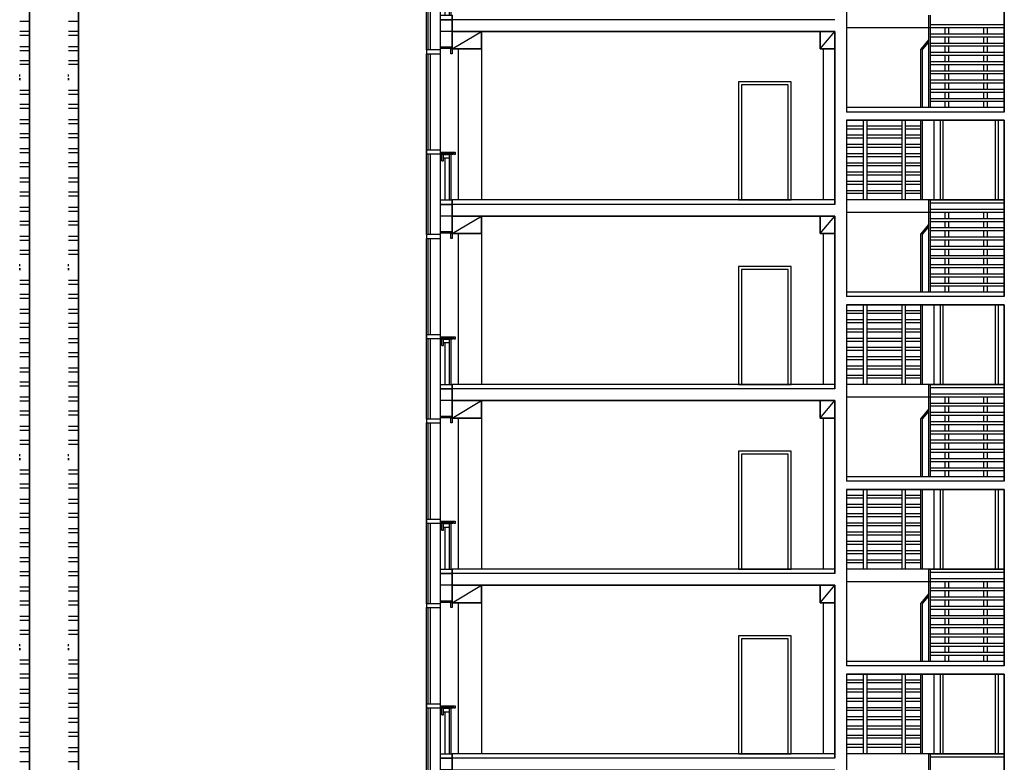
# Model space of a CAD drawing. Header units: millimetres. Extents: x 171 to 266814, y 44 to 350448.
# Tile 91 of 105: x 229722 to 246574, y 301225 to 313935. Entities that reach past the tile are written whole.
import ezdxf

# ---------------------------------------------------------------- set-up
doc = ezdxf.new("R2010")
doc.units = ezdxf.units.MM
doc.header["$LTSCALE"] = 100
doc.linetypes.add('ČÁRKOVANÁ', pattern=[19.05, 12.7, -6.35])
doc.layers.add('DVERE', color=7, linetype='Continuous', true_color=0xf00000)
for name, color, linetype in [('NOVA', 240, 'Continuous'), ('Přípojnice', 202, 'Continuous'), ('TENKA', 253, 'Continuous'), ('TLUSTA', 2, 'Continuous'), ('ŽB', 3, 'Continuous')]:
    doc.layers.add(name, color=color, linetype=linetype)

# ---------------------------------------------------------------- blocks, each defined once
blk = doc.blocks.new('FASADA REZ BLOK 2')
at = {"layer": 'NOVA', "color": 0}
for p, q in [((-175, 670), (-175, 780)), ((-150, 670), (-150, 715)), ((-175, 670), (-150, 670))]:
    blk.add_line(p, q, dxfattribs=at)
for points in [[(-441, 2503), (-200, 2503), (-200, 2568), (-441, 2568)], [(0, 2593), (-200, 2593), (-200, 2618), (0, 2618)], [(0, 2503), (-25, 2503), (-25, 2593), (0, 2593)], [(-441, 788), (-200, 788), (-200, 853), (-441, 853)], [(-200, 820), (50, 820), (50, 780), (30, 780), (30, 800), (-200, 800)], [(-190, 800), (10, 800), (10, 780), (-190, 780)], [(-150, 780), (-50, 780), (-50, 715), (-150, 715)], [(0, -75), (-200, -75), (-200, 0), (0, 0)], [(0, -275), (-200, -275), (-200, -75), (0, -75)]]:
    blk.add_lwpolyline(points, close=True, dxfattribs=at)
for points in [[(-441, -593), (-441, 2503)], [(-411, 853), (-411, 2503)], [(-371, 853), (-371, 2503)], [(-200, -593), (-200, 2503)], [(-411, -593), (-411, 788)], [(-371, -593), (-371, 788)], [(-125, 715), (-125, 0)], [(-50, 715), (-50, 0)], [(-25, 780), (-25, 0)]]:
    blk.add_lwpolyline(points, dxfattribs=at)

msp = doc.modelspace()

# ---------------------------------------------------------------- linework, layer by layer
at = {"layer": 'DVERE', "color": 253}
for p, q in [((242924.253, 312869.625), (242024.253, 312869.625)), ((242024.253, 312869.625), (242024.253, 310849.625)), ((242874.253, 312819.625), (242074.253, 312819.625)), ((242074.253, 312819.625), (242074.253, 310849.625)), ((242874.253, 310849.625), (242874.253, 312819.625)), ((242924.253, 310849.625), (242924.253, 312869.625)), ((242024.253, 310849.625), (242924.253, 310849.625)), ((242074.253, 310849.625), (242874.253, 310849.625)), ((242924.253, 309709.625), (242024.253, 309709.625)), ((242024.253, 309709.625), (242024.253, 307689.625)), ((242874.253, 309659.625), (242074.253, 309659.625)), ((242074.253, 309659.625), (242074.253, 307689.625)), ((242874.253, 307689.625), (242874.253, 309659.625)), ((242924.253, 307689.625), (242924.253, 309709.625)), ((242024.253, 307689.625), (242924.253, 307689.625)), ((242074.253, 307689.625), (242874.253, 307689.625)), ((242924.253, 306549.625), (242024.253, 306549.625)), ((242024.253, 306549.625), (242024.253, 304529.625)), ((242924.253, 304529.625), (242924.253, 306549.625)), ((242874.253, 306499.625), (242074.253, 306499.625)), ((242074.253, 306499.625), (242074.253, 304529.625)), ((242874.253, 304529.625), (242874.253, 306499.625)), ((242024.253, 304529.625), (242924.253, 304529.625)), ((242074.253, 304529.625), (242874.253, 304529.625)), ((242924.253, 303389.625), (242024.253, 303389.625)), ((242024.253, 303389.625), (242024.253, 301369.625)), ((242924.253, 301369.625), (242924.253, 303389.625)), ((242874.253, 303339.625), (242074.253, 303339.625)), ((242074.253, 303339.625), (242074.253, 301369.625)), ((242874.253, 301369.625), (242874.253, 303339.625)), ((242024.253, 301369.625), (242924.253, 301369.625)), ((242074.253, 301369.625), (242874.253, 301369.625))]:
    msp.add_line(p, q, dxfattribs=at)
for points in [[(246574.253, 312214.625), (246574.253, 310849.625), (245374.253, 310849.625), (245374.253, 312214.625)], [(245474.253, 312214.625), (245474.253, 310849.625), (246474.253, 310849.625), (246474.253, 312214.625)], [(245524.253, 312214.625), (245524.253, 310849.625), (246424.253, 310849.625), (246424.253, 312214.625)], [(246574.253, 309054.625), (246574.253, 307689.625), (245374.253, 307689.625), (245374.253, 309054.625)], [(245474.253, 309054.625), (245474.253, 307689.625), (246474.253, 307689.625), (246474.253, 309054.625)], [(245524.253, 309054.625), (245524.253, 307689.625), (246424.253, 307689.625), (246424.253, 309054.625)], [(246574.253, 305894.625), (246574.253, 304529.625), (245374.253, 304529.625), (245374.253, 305894.625)], [(245474.253, 305894.625), (245474.253, 304529.625), (246474.253, 304529.625), (246474.253, 305894.625)], [(245524.253, 305894.625), (245524.253, 304529.625), (246424.253, 304529.625), (246424.253, 305894.625)], [(246574.253, 302734.625), (246574.253, 301369.625), (245374.253, 301369.625), (245374.253, 302734.625)], [(245474.253, 302734.625), (245474.253, 301369.625), (246474.253, 301369.625), (246474.253, 302734.625)], [(245524.253, 302734.625), (245524.253, 301369.625), (246424.253, 301369.625), (246424.253, 302734.625)]]:
    msp.add_lwpolyline(points, dxfattribs=at)
at = {"layer": 'Přípojnice'}
for p, q in [((229722.849, 313910.054, 100.182), (229889.849, 313910.054, 100.182)), ((230559.849, 313910.054, 100.182), (230726.849, 313910.054, 100.182)), ((229722.849, 313739.054, 32.182), (229889.849, 313739.054, 32.182)), ((229722.849, 313671.054, 32.182), (229889.849, 313671.054, 32.182)), ((230559.849, 313739.054, 32.182), (230726.849, 313739.054, 32.182)), ((230559.849, 313671.054, 32.182), (230726.849, 313671.054, 32.182)), ((229722.849, 313478.054, 100.182), (229889.849, 313478.054, 100.182)), ((230559.849, 313478.054, 100.182), (230726.849, 313478.054, 100.182)), ((229722.849, 313410.054, 100.182), (229889.849, 313410.054, 100.182)), ((230559.849, 313410.054, 100.182), (230726.849, 313410.054, 100.182)), ((229722.849, 313239.054, 32.182), (229889.849, 313239.054, 32.182)), ((229722.849, 313171.054, 32.182), (229889.849, 313171.054, 32.182)), ((230559.849, 313239.054, 32.182), (230726.849, 313239.054, 32.182)), ((230559.849, 313171.054, 32.182), (230726.849, 313171.054, 32.182)), ((229721.849, 312965.054, 66.182), (229721.849, 312999.054, 66.182)), ((229890.849, 312965.054, 66.182), (229890.849, 312999.054, 66.182)), ((230558.849, 312965.054, 66.182), (230558.849, 312999.054, 66.182)), ((230727.849, 312965.054, 66.182), (230727.849, 312999.054, 66.182)), ((229721.849, 312931.054, 49.182), (229721.849, 312897.054, 49.182)), ((229890.849, 312931.054, 49.182), (229890.849, 312897.054, 49.182)), ((230558.849, 312931.054, 49.182), (230558.849, 312897.054, 49.182)), ((230727.849, 312931.054, 49.182), (230727.849, 312897.054, 49.182)), ((229722.849, 312728.054, 100.182), (229889.849, 312728.054, 100.182)), ((229722.849, 312660.054, 100.182), (229889.849, 312660.054, 100.182)), ((230559.849, 312728.054, 100.182), (230726.849, 312728.054, 100.182)), ((230559.849, 312660.054, 100.182), (230726.849, 312660.054, 100.182)), ((229722.849, 312489.054, 32.182), (229889.849, 312489.054, 32.182)), ((230559.849, 312489.054, 32.182), (230726.849, 312489.054, 32.182)), ((229722.849, 312421.054, 32.182), (229889.849, 312421.054, 32.182)), ((230559.849, 312421.054, 32.182), (230726.849, 312421.054, 32.182)), ((229722.849, 312228.054, 100.182), (229889.849, 312228.054, 100.182)), ((229722.849, 312160.054, 100.182), (229889.849, 312160.054, 100.182)), ((230559.849, 312228.054, 100.182), (230726.849, 312228.054, 100.182)), ((230559.849, 312160.054, 100.182), (230726.849, 312160.054, 100.182)), ((229722.849, 311989.054, 32.182), (229889.849, 311989.054, 32.182)), ((230559.849, 311989.054, 32.182), (230726.849, 311989.054, 32.182)), ((229722.849, 311921.054, 32.182), (229889.849, 311921.054, 32.182)), ((230559.849, 311921.054, 32.182), (230726.849, 311921.054, 32.182)), ((229722.849, 311728.054, 100.182), (229889.849, 311728.054, 100.182)), ((229722.849, 311660.054, 100.182), (229889.849, 311660.054, 100.182)), ((230559.849, 311728.054, 100.182), (230726.849, 311728.054, 100.182)), ((230559.849, 311660.054, 100.182), (230726.849, 311660.054, 100.182)), ((229722.849, 311489.054, 32.182), (229889.849, 311489.054, 32.182)), ((230559.849, 311489.054, 32.182), (230726.849, 311489.054, 32.182)), ((229722.849, 311421.054, 32.182), (229889.849, 311421.054, 32.182)), ((230559.849, 311421.054, 32.182), (230726.849, 311421.054, 32.182)), ((229722.849, 311228.054, 100.182), (229889.849, 311228.054, 100.182)), ((229722.849, 311160.054, 100.182), (229889.849, 311160.054, 100.182)), ((230559.849, 311228.054, 100.182), (230726.849, 311228.054, 100.182)), ((230559.849, 311160.054, 100.182), (230726.849, 311160.054, 100.182)), ((229722.849, 310989.054, 32.182), (229889.849, 310989.054, 32.182)), ((230559.849, 310989.054, 32.182), (230726.849, 310989.054, 32.182)), ((229722.849, 310921.054, 32.182), (229889.849, 310921.054, 32.182)), ((230559.849, 310921.054, 32.182), (230726.849, 310921.054, 32.182)), ((229722.849, 310728.054, 100.182), (229889.849, 310728.054, 100.182)), ((229722.849, 310660.054, 100.182), (229889.849, 310660.054, 100.182)), ((230559.849, 310728.054, 100.182), (230726.849, 310728.054, 100.182)), ((230559.849, 310660.054, 100.182), (230726.849, 310660.054, 100.182)), ((229722.849, 310489.054, 32.182), (229889.849, 310489.054, 32.182)), ((230559.849, 310489.054, 32.182), (230726.849, 310489.054, 32.182)), ((229722.849, 310421.054, 32.182), (229889.849, 310421.054, 32.182)), ((230559.849, 310421.054, 32.182), (230726.849, 310421.054, 32.182)), ((229722.849, 310228.054, 100.182), (229889.849, 310228.054, 100.182)), ((229722.849, 310160.054, 100.182), (229889.849, 310160.054, 100.182)), ((230559.849, 310228.054, 100.182), (230726.849, 310228.054, 100.182)), ((230559.849, 310160.054, 100.182), (230726.849, 310160.054, 100.182)), ((229722.849, 309989.054, 32.182), (229889.849, 309989.054, 32.182)), ((229722.849, 309921.054, 32.182), (229889.849, 309921.054, 32.182)), ((230559.849, 309989.054, 32.182), (230726.849, 309989.054, 32.182)), ((230559.849, 309921.054, 32.182), (230726.849, 309921.054, 32.182)), ((229721.849, 309715.054, 66.182), (229721.849, 309749.054, 66.182)), ((229890.849, 309715.054, 66.182), (229890.849, 309749.054, 66.182)), ((230558.849, 309715.054, 66.182), (230558.849, 309749.054, 66.182)), ((230727.849, 309715.054, 66.182), (230727.849, 309749.054, 66.182)), ((229721.849, 309681.054, 49.182), (229721.849, 309647.054, 49.182)), ((229890.849, 309681.054, 49.182), (229890.849, 309647.054, 49.182)), ((230558.849, 309681.054, 49.182), (230558.849, 309647.054, 49.182)), ((230727.849, 309681.054, 49.182), (230727.849, 309647.054, 49.182)), ((229722.849, 309478.054, 100.182), (229889.849, 309478.054, 100.182)), ((230559.849, 309478.054, 100.182), (230726.849, 309478.054, 100.182)), ((229722.849, 309410.054, 100.182), (229889.849, 309410.054, 100.182)), ((230559.849, 309410.054, 100.182), (230726.849, 309410.054, 100.182)), ((229722.849, 309239.054, 32.182), (229889.849, 309239.054, 32.182)), ((229722.849, 309171.054, 32.182), (229889.849, 309171.054, 32.182)), ((230559.849, 309239.054, 32.182), (230726.849, 309239.054, 32.182)), ((230559.849, 309171.054, 32.182), (230726.849, 309171.054, 32.182)), ((229722.849, 308978.054, 100.182), (229889.849, 308978.054, 100.182)), ((229722.849, 308910.054, 100.182), (229889.849, 308910.054, 100.182)), ((230559.849, 308978.054, 100.182), (230726.849, 308978.054, 100.182)), ((230559.849, 308910.054, 100.182), (230726.849, 308910.054, 100.182)), ((229722.849, 308739.054, 32.182), (229889.849, 308739.054, 32.182)), ((230559.849, 308739.054, 32.182), (230726.849, 308739.054, 32.182)), ((229722.849, 308671.054, 32.182), (229889.849, 308671.054, 32.182)), ((230559.849, 308671.054, 32.182), (230726.849, 308671.054, 32.182)), ((229722.849, 308478.054, 100.182), (229889.849, 308478.054, 100.182)), ((229722.849, 308410.054, 100.182), (229889.849, 308410.054, 100.182)), ((230559.849, 308478.054, 100.182), (230726.849, 308478.054, 100.182)), ((230559.849, 308410.054, 100.182), (230726.849, 308410.054, 100.182)), ((229722.849, 308239.054, 32.182), (229889.849, 308239.054, 32.182)), ((230559.849, 308239.054, 32.182), (230726.849, 308239.054, 32.182)), ((229722.849, 308171.054, 32.182), (229889.849, 308171.054, 32.182)), ((230559.849, 308171.054, 32.182), (230726.849, 308171.054, 32.182)), ((229722.849, 307978.054, 100.182), (229889.849, 307978.054, 100.182)), ((229722.849, 307910.054, 100.182), (229889.849, 307910.054, 100.182)), ((230559.849, 307978.054, 100.182), (230726.849, 307978.054, 100.182)), ((230559.849, 307910.054, 100.182), (230726.849, 307910.054, 100.182)), ((229722.849, 307739.054, 32.182), (229889.849, 307739.054, 32.182)), ((230559.849, 307739.054, 32.182), (230726.849, 307739.054, 32.182)), ((229722.849, 307671.054, 32.182), (229889.849, 307671.054, 32.182)), ((230559.849, 307671.054, 32.182), (230726.849, 307671.054, 32.182)), ((229722.849, 307478.054, 100.182), (229889.849, 307478.054, 100.182)), ((229722.849, 307410.054, 100.182), (229889.849, 307410.054, 100.182)), ((230559.849, 307478.054, 100.182), (230726.849, 307478.054, 100.182)), ((230559.849, 307410.054, 100.182), (230726.849, 307410.054, 100.182)), ((229722.849, 307239.054, 32.182), (229889.849, 307239.054, 32.182)), ((230559.849, 307239.054, 32.182), (230726.849, 307239.054, 32.182)), ((229722.849, 307171.054, 32.182), (229889.849, 307171.054, 32.182)), ((230559.849, 307171.054, 32.182), (230726.849, 307171.054, 32.182)), ((229722.849, 306978.054, 100.182), (229889.849, 306978.054, 100.182)), ((229722.849, 306910.054, 100.182), (229889.849, 306910.054, 100.182)), ((230559.849, 306978.054, 100.182), (230726.849, 306978.054, 100.182)), ((230559.849, 306910.054, 100.182), (230726.849, 306910.054, 100.182)), ((229722.849, 306739.054, 32.182), (229889.849, 306739.054, 32.182)), ((230559.849, 306739.054, 32.182), (230726.849, 306739.054, 32.182)), ((229722.849, 306671.054, 32.182), (229889.849, 306671.054, 32.182)), ((230559.849, 306671.054, 32.182), (230726.849, 306671.054, 32.182)), ((229721.849, 306465.054, 66.182), (229721.849, 306499.054, 66.182)), ((229721.849, 306431.054, 49.182), (229721.849, 306397.054, 49.182)), ((229890.849, 306465.054, 66.182), (229890.849, 306499.054, 66.182)), ((229890.849, 306431.054, 49.182), (229890.849, 306397.054, 49.182)), ((230558.849, 306465.054, 66.182), (230558.849, 306499.054, 66.182)), ((230558.849, 306431.054, 49.182), (230558.849, 306397.054, 49.182)), ((230727.849, 306465.054, 66.182), (230727.849, 306499.054, 66.182)), ((230727.849, 306431.054, 49.182), (230727.849, 306397.054, 49.182)), ((229722.849, 306228.054, 100.182), (229889.849, 306228.054, 100.182)), ((230559.849, 306228.054, 100.182), (230726.849, 306228.054, 100.182)), ((229722.849, 306160.054, 100.182), (229889.849, 306160.054, 100.182)), ((230559.849, 306160.054, 100.182), (230726.849, 306160.054, 100.182)), ((229722.849, 305989.054, 32.182), (229889.849, 305989.054, 32.182)), ((229722.849, 305921.054, 32.182), (229889.849, 305921.054, 32.182)), ((230559.849, 305989.054, 32.182), (230726.849, 305989.054, 32.182)), ((230559.849, 305921.054, 32.182), (230726.849, 305921.054, 32.182)), ((229722.849, 305728.054, 100.182), (229889.849, 305728.054, 100.182)), ((230559.849, 305728.054, 100.182), (230726.849, 305728.054, 100.182)), ((229722.849, 305660.054, 100.182), (229889.849, 305660.054, 100.182)), ((230559.849, 305660.054, 100.182), (230726.849, 305660.054, 100.182)), ((229722.849, 305489.054, 32.182), (229889.849, 305489.054, 32.182)), ((229722.849, 305421.054, 32.182), (229889.849, 305421.054, 32.182)), ((230559.849, 305489.054, 32.182), (230726.849, 305489.054, 32.182)), ((230559.849, 305421.054, 32.182), (230726.849, 305421.054, 32.182)), ((229722.849, 305228.054, 100.182), (229889.849, 305228.054, 100.182)), ((230559.849, 305228.054, 100.182), (230726.849, 305228.054, 100.182)), ((229722.849, 305160.054, 100.182), (229889.849, 305160.054, 100.182)), ((230559.849, 305160.054, 100.182), (230726.849, 305160.054, 100.182)), ((229722.849, 304989.054, 32.182), (229889.849, 304989.054, 32.182)), ((229722.849, 304921.054, 32.182), (229889.849, 304921.054, 32.182)), ((230559.849, 304989.054, 32.182), (230726.849, 304989.054, 32.182)), ((230559.849, 304921.054, 32.182), (230726.849, 304921.054, 32.182)), ((229722.849, 304728.054, 100.182), (229889.849, 304728.054, 100.182)), ((230559.849, 304728.054, 100.182), (230726.849, 304728.054, 100.182)), ((229722.849, 304660.054, 100.182), (229889.849, 304660.054, 100.182)), ((230559.849, 304660.054, 100.182), (230726.849, 304660.054, 100.182)), ((229722.849, 304489.054, 32.182), (229889.849, 304489.054, 32.182)), ((229722.849, 304421.054, 32.182), (229889.849, 304421.054, 32.182)), ((230559.849, 304489.054, 32.182), (230726.849, 304489.054, 32.182)), ((230559.849, 304421.054, 32.182), (230726.849, 304421.054, 32.182)), ((229722.849, 304228.054, 100.182), (229889.849, 304228.054, 100.182)), ((230559.849, 304228.054, 100.182), (230726.849, 304228.054, 100.182)), ((229722.849, 304160.054, 100.182), (229889.849, 304160.054, 100.182)), ((230559.849, 304160.054, 100.182), (230726.849, 304160.054, 100.182)), ((229722.849, 303989.054, 32.182), (229889.849, 303989.054, 32.182)), ((229722.849, 303921.054, 32.182), (229889.849, 303921.054, 32.182)), ((230559.849, 303989.054, 32.182), (230726.849, 303989.054, 32.182)), ((230559.849, 303921.054, 32.182), (230726.849, 303921.054, 32.182)), ((229722.849, 303728.054, 100.182), (229889.849, 303728.054, 100.182)), ((230559.849, 303728.054, 100.182), (230726.849, 303728.054, 100.182)), ((229722.849, 303660.054, 100.182), (229889.849, 303660.054, 100.182)), ((230559.849, 303660.054, 100.182), (230726.849, 303660.054, 100.182)), ((229722.849, 303489.054, 32.182), (229889.849, 303489.054, 32.182)), ((229722.849, 303421.054, 32.182), (229889.849, 303421.054, 32.182)), ((230559.849, 303489.054, 32.182), (230726.849, 303489.054, 32.182)), ((230559.849, 303421.054, 32.182), (230726.849, 303421.054, 32.182)), ((229721.849, 303215.054, 66.182), (229721.849, 303249.054, 66.182)), ((229721.849, 303181.054, 49.182), (229721.849, 303147.054, 49.182)), ((229890.849, 303215.054, 66.182), (229890.849, 303249.054, 66.182)), ((229890.849, 303181.054, 49.182), (229890.849, 303147.054, 49.182)), ((230558.849, 303215.054, 66.182), (230558.849, 303249.054, 66.182)), ((230558.849, 303181.054, 49.182), (230558.849, 303147.054, 49.182)), ((230727.849, 303215.054, 66.182), (230727.849, 303249.054, 66.182)), ((230727.849, 303181.054, 49.182), (230727.849, 303147.054, 49.182)), ((229722.849, 302978.054, 100.182), (229889.849, 302978.054, 100.182)), ((229722.849, 302910.054, 100.182), (229889.849, 302910.054, 100.182)), ((230559.849, 302978.054, 100.182), (230726.849, 302978.054, 100.182)), ((230559.849, 302910.054, 100.182), (230726.849, 302910.054, 100.182)), ((229722.849, 302739.054, 32.182), (229889.849, 302739.054, 32.182)), ((229722.849, 302671.054, 32.182), (229889.849, 302671.054, 32.182)), ((230559.849, 302739.054, 32.182), (230726.849, 302739.054, 32.182)), ((230559.849, 302671.054, 32.182), (230726.849, 302671.054, 32.182)), ((229722.849, 302478.054, 100.182), (229889.849, 302478.054, 100.182)), ((229722.849, 302410.054, 100.182), (229889.849, 302410.054, 100.182)), ((230559.849, 302478.054, 100.182), (230726.849, 302478.054, 100.182)), ((230559.849, 302410.054, 100.182), (230726.849, 302410.054, 100.182)), ((229722.849, 302239.054, 32.182), (229889.849, 302239.054, 32.182)), ((229722.849, 302171.054, 32.182), (229889.849, 302171.054, 32.182)), ((230559.849, 302239.054, 32.182), (230726.849, 302239.054, 32.182)), ((230559.849, 302171.054, 32.182), (230726.849, 302171.054, 32.182)), ((229722.849, 301978.054, 100.182), (229889.849, 301978.054, 100.182)), ((229722.849, 301910.054, 100.182), (229889.849, 301910.054, 100.182)), ((230559.849, 301978.054, 100.182), (230726.849, 301978.054, 100.182)), ((230559.849, 301910.054, 100.182), (230726.849, 301910.054, 100.182)), ((229722.849, 301739.054, 32.182), (229889.849, 301739.054, 32.182)), ((229722.849, 301671.054, 32.182), (229889.849, 301671.054, 32.182)), ((230559.849, 301739.054, 32.182), (230726.849, 301739.054, 32.182)), ((230559.849, 301671.054, 32.182), (230726.849, 301671.054, 32.182)), ((229722.849, 301478.054, 100.182), (229889.849, 301478.054, 100.182)), ((229722.849, 301410.054, 100.182), (229889.849, 301410.054, 100.182)), ((230559.849, 301478.054, 100.182), (230726.849, 301478.054, 100.182)), ((230559.849, 301410.054, 100.182), (230726.849, 301410.054, 100.182)), ((229722.849, 301239.054, 32.182), (229889.849, 301239.054, 32.182)), ((230559.849, 301239.054, 32.182), (230726.849, 301239.054, 32.182))]:
    msp.add_line(p, q, dxfattribs=at)
for points in [[(229890.849, 312948.054, 32.182), (229890.849, 316198.054, 32.182), (229890.849, 316198.054, 100.182), (229890.849, 312948.054, 100.182)], [(230727.849, 312948.054, 32.182), (230727.849, 316198.054, 32.182), (230727.849, 316198.054, 100.182), (230727.849, 312948.054, 100.182)], [(229890.849, 309698.054, 32.182), (229890.849, 312948.054, 32.182), (229890.849, 312948.054, 100.182), (229890.849, 309698.054, 100.182)], [(230727.849, 309698.054, 32.182), (230727.849, 312948.054, 32.182), (230727.849, 312948.054, 100.182), (230727.849, 309698.054, 100.182)], [(229890.849, 306448.054, 32.182), (229890.849, 309698.054, 32.182), (229890.849, 309698.054, 100.182), (229890.849, 306448.054, 100.182)], [(230727.849, 306448.054, 32.182), (230727.849, 309698.054, 32.182), (230727.849, 309698.054, 100.182), (230727.849, 306448.054, 100.182)], [(229890.849, 303198.054, 32.182), (229890.849, 306448.054, 32.182), (229890.849, 306448.054, 100.182), (229890.849, 303198.054, 100.182)], [(230727.849, 303198.054, 32.182), (230727.849, 306448.054, 32.182), (230727.849, 306448.054, 100.182), (230727.849, 303198.054, 100.182)], [(229890.849, 299948.054, 32.182), (229890.849, 303198.054, 32.182), (229890.849, 303198.054, 100.182), (229890.849, 299948.054, 100.182)], [(230727.849, 299948.054, 32.182), (230727.849, 303198.054, 32.182), (230727.849, 303198.054, 100.182), (230727.849, 299948.054, 100.182)]]:
    msp.add_polyline3d(points, dxfattribs=at)
at = {"layer": 'Přípojnice', "extrusion": (1, 1.28588e-15, -6.12323e-17)}
for centre in [(312914.054, 66.182, 229721.849), (312914.054, 66.182, 229890.849), (312914.054, 66.182, 230558.849), (312914.054, 66.182, 230727.849)]:
    msp.add_circle(centre, 17, dxfattribs=at)
at = {"layer": 'Přípojnice', "extrusion": (1, 1.16341e-15, -6.12323e-17)}
for centre in [(309664.054, 66.182, 229721.849), (309664.054, 66.182, 229890.849), (309664.054, 66.182, 230558.849), (309664.054, 66.182, 230727.849)]:
    msp.add_circle(centre, 17, dxfattribs=at)
at = {"layer": 'Přípojnice', "extrusion": (1, 1.04095e-15, -6.12323e-17)}
for centre in [(306414.054, 66.182, 229721.849), (306414.054, 66.182, 229890.849), (306414.054, 66.182, 230558.849), (306414.054, 66.182, 230727.849)]:
    msp.add_circle(centre, 17, dxfattribs=at)
at = {"layer": 'Přípojnice', "extrusion": (1, 9.18485e-16, -6.12323e-17)}
for centre in [(303164.054, 66.182, 229721.849), (303164.054, 66.182, 229890.849), (303164.054, 66.182, 230558.849), (303164.054, 66.182, 230727.849)]:
    msp.add_circle(centre, 17, dxfattribs=at)
at = {"layer": 'TENKA', "color": 253}
for p, q in [((246574.253, 313794.625), (243874.253, 313794.625)), ((237124.253, 313434.625), (237624.253, 313734.625)), ((237624.253, 313734.625), (237624.253, 310849.625)), ((243424.253, 313434.625), (243674.253, 313734.625)), ((243474.253, 313434.625), (243474.253, 310849.625)), ((246574.253, 312354.625), (243874.253, 312354.625)), ((243674.253, 310774.625), (237124.253, 310774.625)), ((246574.253, 310849.625), (243874.253, 310849.625)), ((246574.253, 310634.625), (243874.253, 310634.625)), ((237124.253, 310274.625), (237624.253, 310574.625)), ((237624.253, 310574.625), (237624.253, 307689.625)), ((243424.253, 310274.625), (243674.253, 310574.625)), ((243474.253, 310274.625), (243474.253, 307689.625)), ((246574.253, 309194.625), (243874.253, 309194.625)), ((243674.253, 307614.625), (237124.253, 307614.625)), ((246574.253, 307689.625), (243874.253, 307689.625)), ((237124.253, 307114.625), (237624.253, 307414.625)), ((237624.253, 307414.625), (237624.253, 304529.625)), ((243424.253, 307114.625), (243674.253, 307414.625)), ((246574.253, 307474.625), (243874.253, 307474.625)), ((243474.253, 307114.625), (243474.253, 304529.625)), ((246574.253, 306034.625), (243874.253, 306034.625)), ((246574.253, 304529.625), (243874.253, 304529.625)), ((243674.253, 304454.625), (237124.253, 304454.625)), ((237124.253, 303954.625), (237624.253, 304254.625)), ((237624.253, 304254.625), (237624.253, 301369.625)), ((243424.253, 303954.625), (243674.253, 304254.625)), ((246574.253, 304314.625), (243874.253, 304314.625)), ((243474.253, 303954.625), (243474.253, 301369.625)), ((246574.253, 302874.625), (243874.253, 302874.625)), ((246574.253, 301369.625), (243874.253, 301369.625)), ((243674.253, 301294.625), (237124.253, 301294.625))]:
    msp.add_line(p, q, dxfattribs=at)
at = {"layer": 'TENKA', "color": 253, "linetype": 'ČÁRKOVANÁ', "ltscale": 10}
for p, q in [((237224.253, 313434.625), (237224.253, 310849.625)), ((237224.253, 310274.625), (237224.253, 307689.625)), ((237224.253, 307114.625), (237224.253, 304529.625)), ((237224.253, 303954.625), (237224.253, 301369.625))]:
    msp.add_line(p, q, dxfattribs=at)
at = {"layer": 'TENKA', "color": 253}
for points in [[(245274.253, 314009.625), (245274.253, 312429.625)], [(245304.253, 314009.625), (245304.253, 312429.625)], [(245274.253, 313794.625), (243874.253, 313794.625)], [(245304.253, 313851.625), (246574.253, 313851.625)], [(245304.253, 313801.625), (246574.253, 313801.625)], [(245564.253, 313693.625), (245564.253, 313801.625)], [(245624.253, 313693.625), (245624.253, 313801.625)], [(246224.253, 313693.625), (246224.253, 313801.625)], [(246284.253, 313693.625), (246284.253, 313801.625)], [(245304.253, 313693.625), (246574.253, 313693.625)], [(245304.253, 313643.625), (246574.253, 313643.625)], [(245564.253, 313535.625), (245564.253, 313643.625)], [(245624.253, 313535.625), (245624.253, 313643.625)], [(246224.253, 313535.625), (246224.253, 313643.625)], [(246284.253, 313535.625), (246284.253, 313643.625)], [(245274.253, 313587.625), (245144.253, 313429.625)], [(245274.253, 313551.163), (245174.253, 313429.625)], [(245304.253, 313535.625), (246574.253, 313535.625)], [(245304.253, 313485.625), (246574.253, 313485.625)], [(245564.253, 313377.625), (245564.253, 313485.625)], [(245624.253, 313377.625), (245624.253, 313485.625)], [(246224.253, 313377.625), (246224.253, 313485.625)], [(246284.253, 313377.625), (246284.253, 313485.625)], [(245144.253, 312429.625), (245144.253, 313429.625)], [(245174.253, 312429.625), (245174.253, 313429.625)], [(245304.253, 313377.625), (246574.253, 313377.625)], [(245304.253, 313327.625), (246574.253, 313327.625)], [(245564.253, 313219.625), (245564.253, 313327.625)], [(245624.253, 313219.625), (245624.253, 313327.625)], [(246224.253, 313219.625), (246224.253, 313327.625)], [(246284.253, 313219.625), (246284.253, 313327.625)], [(245304.253, 313219.625), (246574.253, 313219.625)], [(245304.253, 313169.625), (246574.253, 313169.625)], [(245564.253, 313061.625), (245564.253, 313169.625)], [(245624.253, 313061.625), (245624.253, 313169.625)], [(246224.253, 313061.625), (246224.253, 313169.625)], [(246284.253, 313061.625), (246284.253, 313169.625)], [(245304.253, 313061.625), (246574.253, 313061.625)], [(245304.253, 313011.625), (246574.253, 313011.625)], [(245564.253, 312903.625), (245564.253, 313011.625)], [(245624.253, 312903.625), (245624.253, 313011.625)], [(246224.253, 312903.625), (246224.253, 313011.625)], [(246284.253, 312903.625), (246284.253, 313011.625)], [(245304.253, 312903.625), (246574.253, 312903.625)], [(245304.253, 312853.625), (246574.253, 312853.625)], [(245564.253, 312745.625), (245564.253, 312853.625)], [(245624.253, 312745.625), (245624.253, 312853.625)], [(246224.253, 312745.625), (246224.253, 312853.625)], [(246284.253, 312745.625), (246284.253, 312853.625)], [(245304.253, 312745.625), (246574.253, 312745.625)], [(245304.253, 312695.625), (246574.253, 312695.625)], [(245564.253, 312587.625), (245564.253, 312695.625)], [(245624.253, 312587.625), (245624.253, 312695.625)], [(246224.253, 312587.625), (246224.253, 312695.625)], [(246284.253, 312587.625), (246284.253, 312695.625)], [(245304.253, 312587.625), (246574.253, 312587.625)], [(245304.253, 312537.625), (246574.253, 312537.625)], [(245564.253, 312429.625), (245564.253, 312537.625)], [(245624.253, 312429.625), (245624.253, 312537.625)], [(246224.253, 312429.625), (246224.253, 312537.625)], [(246284.253, 312429.625), (246284.253, 312537.625)], [(244164.253, 312113.625), (243874.253, 312113.625)], [(244164.253, 310849.625), (244164.253, 312214.625)], [(244224.253, 310849.625), (244224.253, 312214.625)], [(244824.253, 312113.625), (244224.253, 312113.625)], [(244824.253, 310849.625), (244824.253, 312214.625)], [(244884.253, 310849.625), (244884.253, 312214.625)], [(245144.253, 312113.625), (244884.253, 312113.625)], [(245144.253, 310849.625), (245144.253, 312214.625)], [(245174.253, 310849.625), (245174.253, 312214.625)], [(244164.253, 312063.625), (243874.253, 312063.625)], [(244164.253, 311955.625), (243874.253, 311955.625)], [(244824.253, 312063.625), (244224.253, 312063.625)], [(244824.253, 311955.625), (244224.253, 311955.625)], [(245144.253, 312063.625), (244884.253, 312063.625)], [(245144.253, 311955.625), (244884.253, 311955.625)], [(244164.253, 311905.625), (243874.253, 311905.625)], [(244164.253, 311797.625), (243874.253, 311797.625)], [(244824.253, 311905.625), (244224.253, 311905.625)], [(244824.253, 311797.625), (244224.253, 311797.625)], [(245144.253, 311905.625), (244884.253, 311905.625)], [(245144.253, 311797.625), (244884.253, 311797.625)], [(244164.253, 311747.625), (243874.253, 311747.625)], [(244164.253, 311639.625), (243874.253, 311639.625)], [(244824.253, 311747.625), (244224.253, 311747.625)], [(244824.253, 311639.625), (244224.253, 311639.625)], [(245144.253, 311747.625), (244884.253, 311747.625)], [(245144.253, 311639.625), (244884.253, 311639.625)], [(244164.253, 311589.625), (243874.253, 311589.625)], [(244164.253, 311481.625), (243874.253, 311481.625)], [(244824.253, 311589.625), (244224.253, 311589.625)], [(244824.253, 311481.625), (244224.253, 311481.625)], [(245144.253, 311589.625), (244884.253, 311589.625)], [(245144.253, 311481.625), (244884.253, 311481.625)], [(244164.253, 311431.625), (243874.253, 311431.625)], [(244164.253, 311323.625), (243874.253, 311323.625)], [(244164.253, 311273.625), (243874.253, 311273.625)], [(244824.253, 311431.625), (244224.253, 311431.625)], [(244824.253, 311323.625), (244224.253, 311323.625)], [(244824.253, 311273.625), (244224.253, 311273.625)], [(245144.253, 311431.625), (244884.253, 311431.625)], [(245144.253, 311323.625), (244884.253, 311323.625)], [(245144.253, 311273.625), (244884.253, 311273.625)], [(244164.253, 311165.625), (243874.253, 311165.625)], [(244164.253, 311115.625), (243874.253, 311115.625)], [(244824.253, 311165.625), (244224.253, 311165.625)], [(244824.253, 311115.625), (244224.253, 311115.625)], [(245144.253, 311165.625), (244884.253, 311165.625)], [(245144.253, 311115.625), (244884.253, 311115.625)], [(244164.253, 311007.625), (243874.253, 311007.625)], [(244164.253, 310957.625), (243874.253, 310957.625)], [(244824.253, 311007.625), (244224.253, 311007.625)], [(244824.253, 310957.625), (244224.253, 310957.625)], [(245144.253, 311007.625), (244884.253, 311007.625)], [(245144.253, 310957.625), (244884.253, 310957.625)], [(245274.253, 310849.625), (243874.253, 310849.625)], [(245274.253, 310849.625), (245274.253, 309269.625)], [(245274.253, 310849.625), (246574.253, 310849.625)], [(245304.253, 310849.625), (245304.253, 309269.625)], [(245304.253, 310799.625), (246574.253, 310799.625)], [(245274.253, 310634.625), (243874.253, 310634.625)], [(245304.253, 310691.625), (246574.253, 310691.625)], [(245304.253, 310641.625), (246574.253, 310641.625)], [(245564.253, 310533.625), (245564.253, 310641.625)], [(245624.253, 310533.625), (245624.253, 310641.625)], [(246224.253, 310533.625), (246224.253, 310641.625)], [(246284.253, 310533.625), (246284.253, 310641.625)], [(245274.253, 310427.625), (245144.253, 310269.625)], [(245304.253, 310533.625), (246574.253, 310533.625)], [(245304.253, 310483.625), (246574.253, 310483.625)], [(245564.253, 310375.625), (245564.253, 310483.625)], [(245624.253, 310375.625), (245624.253, 310483.625)], [(246224.253, 310375.625), (246224.253, 310483.625)], [(246284.253, 310375.625), (246284.253, 310483.625)], [(245144.253, 309269.625), (245144.253, 310269.625)], [(245274.253, 310391.163), (245174.253, 310269.625)], [(245174.253, 309269.625), (245174.253, 310269.625)], [(245304.253, 310375.625), (246574.253, 310375.625)], [(245304.253, 310325.625), (246574.253, 310325.625)], [(245564.253, 310217.625), (245564.253, 310325.625)], [(245624.253, 310217.625), (245624.253, 310325.625)], [(246224.253, 310217.625), (246224.253, 310325.625)], [(246284.253, 310217.625), (246284.253, 310325.625)], [(245304.253, 310217.625), (246574.253, 310217.625)], [(245304.253, 310167.625), (246574.253, 310167.625)], [(245564.253, 310059.625), (245564.253, 310167.625)], [(245624.253, 310059.625), (245624.253, 310167.625)], [(246224.253, 310059.625), (246224.253, 310167.625)], [(246284.253, 310059.625), (246284.253, 310167.625)], [(245304.253, 310059.625), (246574.253, 310059.625)], [(245304.253, 310009.625), (246574.253, 310009.625)], [(245564.253, 309901.625), (245564.253, 310009.625)], [(245624.253, 309901.625), (245624.253, 310009.625)], [(246224.253, 309901.625), (246224.253, 310009.625)], [(246284.253, 309901.625), (246284.253, 310009.625)], [(245304.253, 309901.625), (246574.253, 309901.625)], [(245304.253, 309851.625), (246574.253, 309851.625)], [(245564.253, 309743.625), (245564.253, 309851.625)], [(245624.253, 309743.625), (245624.253, 309851.625)], [(246224.253, 309743.625), (246224.253, 309851.625)], [(246284.253, 309743.625), (246284.253, 309851.625)], [(245304.253, 309743.625), (246574.253, 309743.625)], [(245304.253, 309693.625), (246574.253, 309693.625)], [(245304.253, 309585.625), (246574.253, 309585.625)], [(245564.253, 309585.625), (245564.253, 309693.625)], [(245624.253, 309585.625), (245624.253, 309693.625)], [(246224.253, 309585.625), (246224.253, 309693.625)], [(246284.253, 309585.625), (246284.253, 309693.625)], [(245304.253, 309535.625), (246574.253, 309535.625)], [(245304.253, 309427.625), (246574.253, 309427.625)], [(245564.253, 309427.625), (245564.253, 309535.625)], [(245624.253, 309427.625), (245624.253, 309535.625)], [(246224.253, 309427.625), (246224.253, 309535.625)], [(246284.253, 309427.625), (246284.253, 309535.625)], [(245304.253, 309377.625), (246574.253, 309377.625)], [(245564.253, 309269.625), (245564.253, 309377.625)], [(245624.253, 309269.625), (245624.253, 309377.625)], [(246224.253, 309269.625), (246224.253, 309377.625)], [(246284.253, 309269.625), (246284.253, 309377.625)], [(244164.253, 308953.625), (243874.253, 308953.625)], [(244164.253, 307689.625), (244164.253, 309054.625)], [(244224.253, 307689.625), (244224.253, 309054.625)], [(244824.253, 308953.625), (244224.253, 308953.625)], [(244824.253, 307689.625), (244824.253, 309054.625)], [(244884.253, 307689.625), (244884.253, 309054.625)], [(245144.253, 308953.625), (244884.253, 308953.625)], [(245144.253, 307689.625), (245144.253, 309054.625)], [(245174.253, 307689.625), (245174.253, 309054.625)], [(244164.253, 308903.625), (243874.253, 308903.625)], [(244164.253, 308795.625), (243874.253, 308795.625)], [(244164.253, 308745.625), (243874.253, 308745.625)], [(244824.253, 308903.625), (244224.253, 308903.625)], [(244824.253, 308795.625), (244224.253, 308795.625)], [(244824.253, 308745.625), (244224.253, 308745.625)], [(245144.253, 308903.625), (244884.253, 308903.625)], [(245144.253, 308795.625), (244884.253, 308795.625)], [(245144.253, 308745.625), (244884.253, 308745.625)], [(244164.253, 308637.625), (243874.253, 308637.625)], [(244164.253, 308587.625), (243874.253, 308587.625)], [(244824.253, 308637.625), (244224.253, 308637.625)], [(244824.253, 308587.625), (244224.253, 308587.625)], [(245144.253, 308637.625), (244884.253, 308637.625)], [(245144.253, 308587.625), (244884.253, 308587.625)], [(244164.253, 308479.625), (243874.253, 308479.625)], [(244164.253, 308429.625), (243874.253, 308429.625)], [(244824.253, 308479.625), (244224.253, 308479.625)], [(244824.253, 308429.625), (244224.253, 308429.625)], [(245144.253, 308479.625), (244884.253, 308479.625)], [(245144.253, 308429.625), (244884.253, 308429.625)], [(244164.253, 308321.625), (243874.253, 308321.625)], [(244164.253, 308271.625), (243874.253, 308271.625)], [(244824.253, 308321.625), (244224.253, 308321.625)], [(244824.253, 308271.625), (244224.253, 308271.625)], [(245144.253, 308321.625), (244884.253, 308321.625)], [(245144.253, 308271.625), (244884.253, 308271.625)], [(244164.253, 308163.625), (243874.253, 308163.625)], [(244164.253, 308113.625), (243874.253, 308113.625)], [(244824.253, 308163.625), (244224.253, 308163.625)], [(244824.253, 308113.625), (244224.253, 308113.625)], [(245144.253, 308163.625), (244884.253, 308163.625)], [(245144.253, 308113.625), (244884.253, 308113.625)], [(244164.253, 308005.625), (243874.253, 308005.625)], [(244164.253, 307955.625), (243874.253, 307955.625)], [(244824.253, 308005.625), (244224.253, 308005.625)], [(244824.253, 307955.625), (244224.253, 307955.625)], [(245144.253, 308005.625), (244884.253, 308005.625)], [(245144.253, 307955.625), (244884.253, 307955.625)], [(244164.253, 307847.625), (243874.253, 307847.625)], [(244164.253, 307797.625), (243874.253, 307797.625)], [(244824.253, 307847.625), (244224.253, 307847.625)], [(244824.253, 307797.625), (244224.253, 307797.625)], [(245144.253, 307847.625), (244884.253, 307847.625)], [(245144.253, 307797.625), (244884.253, 307797.625)], [(245274.253, 307689.625), (243874.253, 307689.625)], [(245274.253, 307689.625), (245274.253, 306109.625)], [(245274.253, 307689.625), (246574.253, 307689.625)], [(245304.253, 307689.625), (245304.253, 306109.625)], [(245304.253, 307639.625), (246574.253, 307639.625)], [(245274.253, 307474.625), (243874.253, 307474.625)], [(245304.253, 307531.625), (246574.253, 307531.625)], [(245304.253, 307481.625), (246574.253, 307481.625)], [(245564.253, 307373.625), (245564.253, 307481.625)], [(245624.253, 307373.625), (245624.253, 307481.625)], [(246224.253, 307373.625), (246224.253, 307481.625)], [(246284.253, 307373.625), (246284.253, 307481.625)], [(245274.253, 307267.625), (245144.253, 307109.625)], [(245274.253, 307231.163), (245174.253, 307109.625)], [(245304.253, 307373.625), (246574.253, 307373.625)], [(245304.253, 307323.625), (246574.253, 307323.625)], [(245564.253, 307215.625), (245564.253, 307323.625)], [(245624.253, 307215.625), (245624.253, 307323.625)], [(246224.253, 307215.625), (246224.253, 307323.625)], [(246284.253, 307215.625), (246284.253, 307323.625)], [(245144.253, 306109.625), (245144.253, 307109.625)], [(245174.253, 306109.625), (245174.253, 307109.625)], [(245304.253, 307215.625), (246574.253, 307215.625)], [(245304.253, 307165.625), (246574.253, 307165.625)], [(245304.253, 307057.625), (246574.253, 307057.625)], [(245564.253, 307057.625), (245564.253, 307165.625)], [(245624.253, 307057.625), (245624.253, 307165.625)], [(246224.253, 307057.625), (246224.253, 307165.625)], [(246284.253, 307057.625), (246284.253, 307165.625)], [(245304.253, 307007.625), (246574.253, 307007.625)], [(245304.253, 306899.625), (246574.253, 306899.625)], [(245564.253, 306899.625), (245564.253, 307007.625)], [(245624.253, 306899.625), (245624.253, 307007.625)], [(246224.253, 306899.625), (246224.253, 307007.625)], [(246284.253, 306899.625), (246284.253, 307007.625)], [(245304.253, 306849.625), (246574.253, 306849.625)], [(245304.253, 306741.625), (246574.253, 306741.625)], [(245564.253, 306741.625), (245564.253, 306849.625)], [(245624.253, 306741.625), (245624.253, 306849.625)], [(246224.253, 306741.625), (246224.253, 306849.625)], [(246284.253, 306741.625), (246284.253, 306849.625)], [(245304.253, 306691.625), (246574.253, 306691.625)], [(245304.253, 306583.625), (246574.253, 306583.625)], [(245564.253, 306583.625), (245564.253, 306691.625)], [(245624.253, 306583.625), (245624.253, 306691.625)], [(246224.253, 306583.625), (246224.253, 306691.625)], [(246284.253, 306583.625), (246284.253, 306691.625)], [(245304.253, 306533.625), (246574.253, 306533.625)], [(245304.253, 306425.625), (246574.253, 306425.625)], [(245564.253, 306425.625), (245564.253, 306533.625)], [(245624.253, 306425.625), (245624.253, 306533.625)], [(246224.253, 306425.625), (246224.253, 306533.625)], [(246284.253, 306425.625), (246284.253, 306533.625)], [(245304.253, 306375.625), (246574.253, 306375.625)], [(245304.253, 306267.625), (246574.253, 306267.625)], [(245304.253, 306217.625), (246574.253, 306217.625)], [(245564.253, 306267.625), (245564.253, 306375.625)], [(245564.253, 306109.625), (245564.253, 306217.625)], [(245624.253, 306267.625), (245624.253, 306375.625)], [(245624.253, 306109.625), (245624.253, 306217.625)], [(246224.253, 306267.625), (246224.253, 306375.625)], [(246224.253, 306109.625), (246224.253, 306217.625)], [(246284.253, 306267.625), (246284.253, 306375.625)], [(246284.253, 306109.625), (246284.253, 306217.625)], [(244164.253, 304529.625), (244164.253, 305894.625)], [(244224.253, 304529.625), (244224.253, 305894.625)], [(244824.253, 304529.625), (244824.253, 305894.625)], [(244884.253, 304529.625), (244884.253, 305894.625)], [(245144.253, 304529.625), (245144.253, 305894.625)], [(245174.253, 304529.625), (245174.253, 305894.625)], [(244164.253, 305793.625), (243874.253, 305793.625)], [(244164.253, 305743.625), (243874.253, 305743.625)], [(244824.253, 305793.625), (244224.253, 305793.625)], [(244824.253, 305743.625), (244224.253, 305743.625)], [(245144.253, 305793.625), (244884.253, 305793.625)], [(245144.253, 305743.625), (244884.253, 305743.625)], [(244164.253, 305635.625), (243874.253, 305635.625)], [(244164.253, 305585.625), (243874.253, 305585.625)], [(244824.253, 305635.625), (244224.253, 305635.625)], [(244824.253, 305585.625), (244224.253, 305585.625)], [(245144.253, 305635.625), (244884.253, 305635.625)], [(245144.253, 305585.625), (244884.253, 305585.625)], [(244164.253, 305477.625), (243874.253, 305477.625)], [(244164.253, 305427.625), (243874.253, 305427.625)], [(244824.253, 305477.625), (244224.253, 305477.625)], [(244824.253, 305427.625), (244224.253, 305427.625)], [(245144.253, 305477.625), (244884.253, 305477.625)], [(245144.253, 305427.625), (244884.253, 305427.625)], [(244164.253, 305319.625), (243874.253, 305319.625)], [(244164.253, 305269.625), (243874.253, 305269.625)], [(244824.253, 305319.625), (244224.253, 305319.625)], [(244824.253, 305269.625), (244224.253, 305269.625)], [(245144.253, 305319.625), (244884.253, 305319.625)], [(245144.253, 305269.625), (244884.253, 305269.625)], [(244164.253, 305161.625), (243874.253, 305161.625)], [(244164.253, 305111.625), (243874.253, 305111.625)], [(244824.253, 305161.625), (244224.253, 305161.625)], [(244824.253, 305111.625), (244224.253, 305111.625)], [(245144.253, 305161.625), (244884.253, 305161.625)], [(245144.253, 305111.625), (244884.253, 305111.625)], [(244164.253, 305003.625), (243874.253, 305003.625)], [(244164.253, 304953.625), (243874.253, 304953.625)], [(244824.253, 305003.625), (244224.253, 305003.625)], [(244824.253, 304953.625), (244224.253, 304953.625)], [(245144.253, 305003.625), (244884.253, 305003.625)], [(245144.253, 304953.625), (244884.253, 304953.625)], [(244164.253, 304845.625), (243874.253, 304845.625)], [(244164.253, 304795.625), (243874.253, 304795.625)], [(244824.253, 304845.625), (244224.253, 304845.625)], [(244824.253, 304795.625), (244224.253, 304795.625)], [(245144.253, 304845.625), (244884.253, 304845.625)], [(245144.253, 304795.625), (244884.253, 304795.625)], [(244164.253, 304687.625), (243874.253, 304687.625)], [(244164.253, 304637.625), (243874.253, 304637.625)], [(245274.253, 304529.625), (243874.253, 304529.625)], [(244824.253, 304687.625), (244224.253, 304687.625)], [(244824.253, 304637.625), (244224.253, 304637.625)], [(245144.253, 304687.625), (244884.253, 304687.625)], [(245144.253, 304637.625), (244884.253, 304637.625)], [(245274.253, 304529.625), (245274.253, 302949.625)], [(245274.253, 304529.625), (246574.253, 304529.625)], [(245304.253, 304529.625), (245304.253, 302949.625)], [(245304.253, 304479.625), (246574.253, 304479.625)], [(245304.253, 304371.625), (246574.253, 304371.625)], [(245274.253, 304314.625), (243874.253, 304314.625)], [(245304.253, 304321.625), (246574.253, 304321.625)], [(245304.253, 304213.625), (246574.253, 304213.625)], [(245564.253, 304213.625), (245564.253, 304321.625)], [(245624.253, 304213.625), (245624.253, 304321.625)], [(246224.253, 304213.625), (246224.253, 304321.625)], [(246284.253, 304213.625), (246284.253, 304321.625)], [(245274.253, 304107.625), (245144.253, 303949.625)], [(245274.253, 304071.163), (245174.253, 303949.625)], [(245304.253, 304163.625), (246574.253, 304163.625)], [(245304.253, 304055.625), (246574.253, 304055.625)], [(245564.253, 304055.625), (245564.253, 304163.625)], [(245624.253, 304055.625), (245624.253, 304163.625)], [(246224.253, 304055.625), (246224.253, 304163.625)], [(246284.253, 304055.625), (246284.253, 304163.625)], [(245144.253, 302949.625), (245144.253, 303949.625)], [(245174.253, 302949.625), (245174.253, 303949.625)], [(245304.253, 304005.625), (246574.253, 304005.625)], [(245304.253, 303897.625), (246574.253, 303897.625)], [(245564.253, 303897.625), (245564.253, 304005.625)], [(245624.253, 303897.625), (245624.253, 304005.625)], [(246224.253, 303897.625), (246224.253, 304005.625)], [(246284.253, 303897.625), (246284.253, 304005.625)], [(245304.253, 303847.625), (246574.253, 303847.625)], [(245304.253, 303739.625), (246574.253, 303739.625)], [(245304.253, 303689.625), (246574.253, 303689.625)], [(245564.253, 303739.625), (245564.253, 303847.625)], [(245564.253, 303581.625), (245564.253, 303689.625)], [(245624.253, 303739.625), (245624.253, 303847.625)], [(245624.253, 303581.625), (245624.253, 303689.625)], [(246224.253, 303739.625), (246224.253, 303847.625)], [(246224.253, 303581.625), (246224.253, 303689.625)], [(246284.253, 303739.625), (246284.253, 303847.625)], [(246284.253, 303581.625), (246284.253, 303689.625)], [(245304.253, 303581.625), (246574.253, 303581.625)], [(245304.253, 303531.625), (246574.253, 303531.625)], [(245564.253, 303423.625), (245564.253, 303531.625)], [(245624.253, 303423.625), (245624.253, 303531.625)], [(246224.253, 303423.625), (246224.253, 303531.625)], [(246284.253, 303423.625), (246284.253, 303531.625)], [(245304.253, 303423.625), (246574.253, 303423.625)], [(245304.253, 303373.625), (246574.253, 303373.625)], [(245564.253, 303265.625), (245564.253, 303373.625)], [(245624.253, 303265.625), (245624.253, 303373.625)], [(246224.253, 303265.625), (246224.253, 303373.625)], [(246284.253, 303265.625), (246284.253, 303373.625)], [(245304.253, 303265.625), (246574.253, 303265.625)], [(245304.253, 303215.625), (246574.253, 303215.625)], [(245564.253, 303107.625), (245564.253, 303215.625)], [(245624.253, 303107.625), (245624.253, 303215.625)], [(246224.253, 303107.625), (246224.253, 303215.625)], [(246284.253, 303107.625), (246284.253, 303215.625)], [(245304.253, 303107.625), (246574.253, 303107.625)], [(245304.253, 303057.625), (246574.253, 303057.625)], [(245564.253, 302949.625), (245564.253, 303057.625)], [(245624.253, 302949.625), (245624.253, 303057.625)], [(246224.253, 302949.625), (246224.253, 303057.625)], [(246284.253, 302949.625), (246284.253, 303057.625)], [(244164.253, 301369.625), (244164.253, 302734.625)], [(244224.253, 301369.625), (244224.253, 302734.625)], [(244824.253, 301369.625), (244824.253, 302734.625)], [(244884.253, 301369.625), (244884.253, 302734.625)], [(245144.253, 301369.625), (245144.253, 302734.625)], [(245174.253, 301369.625), (245174.253, 302734.625)], [(244164.253, 302633.625), (243874.253, 302633.625)], [(244164.253, 302583.625), (243874.253, 302583.625)], [(244824.253, 302633.625), (244224.253, 302633.625)], [(244824.253, 302583.625), (244224.253, 302583.625)], [(245144.253, 302633.625), (244884.253, 302633.625)], [(245144.253, 302583.625), (244884.253, 302583.625)], [(244164.253, 302475.625), (243874.253, 302475.625)], [(244164.253, 302425.625), (243874.253, 302425.625)], [(244824.253, 302475.625), (244224.253, 302475.625)], [(244824.253, 302425.625), (244224.253, 302425.625)], [(245144.253, 302475.625), (244884.253, 302475.625)], [(245144.253, 302425.625), (244884.253, 302425.625)], [(244164.253, 302317.625), (243874.253, 302317.625)], [(244164.253, 302267.625), (243874.253, 302267.625)], [(244824.253, 302317.625), (244224.253, 302317.625)], [(244824.253, 302267.625), (244224.253, 302267.625)], [(245144.253, 302317.625), (244884.253, 302317.625)], [(245144.253, 302267.625), (244884.253, 302267.625)], [(244164.253, 302159.625), (243874.253, 302159.625)], [(244164.253, 302109.625), (243874.253, 302109.625)], [(244164.253, 302001.625), (243874.253, 302001.625)], [(244824.253, 302159.625), (244224.253, 302159.625)], [(244824.253, 302109.625), (244224.253, 302109.625)], [(244824.253, 302001.625), (244224.253, 302001.625)], [(245144.253, 302159.625), (244884.253, 302159.625)], [(245144.253, 302109.625), (244884.253, 302109.625)], [(245144.253, 302001.625), (244884.253, 302001.625)], [(244164.253, 301951.625), (243874.253, 301951.625)], [(244164.253, 301843.625), (243874.253, 301843.625)], [(244824.253, 301951.625), (244224.253, 301951.625)], [(244824.253, 301843.625), (244224.253, 301843.625)], [(245144.253, 301951.625), (244884.253, 301951.625)], [(245144.253, 301843.625), (244884.253, 301843.625)], [(244164.253, 301793.625), (243874.253, 301793.625)], [(244164.253, 301685.625), (243874.253, 301685.625)], [(244824.253, 301793.625), (244224.253, 301793.625)], [(244824.253, 301685.625), (244224.253, 301685.625)], [(245144.253, 301793.625), (244884.253, 301793.625)], [(245144.253, 301685.625), (244884.253, 301685.625)], [(244164.253, 301635.625), (243874.253, 301635.625)], [(244164.253, 301527.625), (243874.253, 301527.625)], [(244824.253, 301635.625), (244224.253, 301635.625)], [(244824.253, 301527.625), (244224.253, 301527.625)], [(245144.253, 301635.625), (244884.253, 301635.625)], [(245144.253, 301527.625), (244884.253, 301527.625)], [(244164.253, 301477.625), (243874.253, 301477.625)], [(245274.253, 301369.625), (243874.253, 301369.625)], [(244824.253, 301477.625), (244224.253, 301477.625)], [(245144.253, 301477.625), (244884.253, 301477.625)], [(245274.253, 301369.625), (245274.253, 299789.625)], [(245274.253, 301369.625), (246574.253, 301369.625)], [(245304.253, 301369.625), (245304.253, 299789.625)], [(245304.253, 301319.625), (246574.253, 301319.625)]]:
    msp.add_lwpolyline(points, dxfattribs=at)
at = {"layer": 'TLUSTA', "color": 253}
for p, q in [((243874.253, 315374.625), (243874.253, 312354.625)), ((246574.253, 315374.625), (246574.253, 312354.625)), ((237124.253, 313434.625), (237124.253, 314009.625)), ((237124.253, 313734.625), (237624.253, 313734.625)), ((243674.253, 313734.625), (237124.253, 313734.625)), ((237624.253, 313734.625), (237624.253, 313434.625)), ((243424.253, 313734.625), (243674.253, 313734.625)), ((243424.253, 313434.625), (243424.253, 313734.625)), ((243674.253, 313734.625), (243674.253, 313434.625)), ((243674.253, 313734.625), (243674.253, 310774.597)), ((237624.253, 313434.625), (237124.253, 313434.625)), ((243674.253, 313434.625), (243424.253, 313434.625)), ((246574.253, 312429.625), (243874.253, 312429.625)), ((246574.253, 312214.625), (243874.253, 312214.625)), ((243874.253, 312214.625), (243874.253, 309194.625)), ((246574.253, 312214.625), (246574.253, 309194.625)), ((237124.253, 310274.625), (237124.253, 310849.625)), ((243674.253, 310849.625), (237124.253, 310849.625)), ((237124.253, 310574.625), (237624.253, 310574.625)), ((243674.253, 310574.625), (237124.253, 310574.625)), ((237624.253, 310574.625), (237624.253, 310274.625)), ((243424.253, 310574.625), (243674.253, 310574.625)), ((243424.253, 310274.625), (243424.253, 310574.625)), ((243674.253, 310574.625), (243674.253, 310274.625)), ((243674.253, 310574.625), (243674.253, 307614.597)), ((237624.253, 310274.625), (237124.253, 310274.625)), ((243674.253, 310274.625), (243424.253, 310274.625)), ((246574.253, 309269.625), (243874.253, 309269.625)), ((246574.253, 309054.625), (243874.253, 309054.625)), ((243874.253, 309054.625), (243874.253, 306034.625)), ((246574.253, 309054.625), (246574.253, 306034.625)), ((237124.253, 307114.625), (237124.253, 307689.625)), ((243674.253, 307689.625), (237124.253, 307689.625)), ((237124.253, 307414.625), (237624.253, 307414.625)), ((243674.253, 307414.625), (237124.253, 307414.625)), ((237624.253, 307414.625), (237624.253, 307114.625)), ((243424.253, 307414.625), (243674.253, 307414.625)), ((243424.253, 307114.625), (243424.253, 307414.625)), ((243674.253, 307414.625), (243674.253, 307114.625)), ((243674.253, 307414.625), (243674.253, 304454.597)), ((237624.253, 307114.625), (237124.253, 307114.625)), ((243674.253, 307114.625), (243424.253, 307114.625)), ((246574.253, 306109.625), (243874.253, 306109.625)), ((246574.253, 305894.625), (243874.253, 305894.625)), ((243874.253, 305894.625), (243874.253, 302874.625)), ((246574.253, 305894.625), (246574.253, 302874.625)), ((237124.253, 303954.625), (237124.253, 304529.625)), ((243674.253, 304529.625), (237124.253, 304529.625)), ((237124.253, 304254.625), (237624.253, 304254.625)), ((243674.253, 304254.625), (237124.253, 304254.625)), ((237624.253, 304254.625), (237624.253, 303954.625)), ((243424.253, 304254.625), (243674.253, 304254.625)), ((243424.253, 303954.625), (243424.253, 304254.625)), ((243674.253, 304254.625), (243674.253, 303954.625)), ((243674.253, 304254.625), (243674.253, 301294.597)), ((237624.253, 303954.625), (237124.253, 303954.625)), ((243674.253, 303954.625), (243424.253, 303954.625)), ((246574.253, 302949.625), (243874.253, 302949.625)), ((246574.253, 302734.625), (243874.253, 302734.625)), ((243874.253, 302734.625), (243874.253, 299714.625)), ((246574.253, 302734.625), (246574.253, 299714.625)), ((243674.253, 301369.625), (237124.253, 301369.625)), ((237124.253, 301094.625), (237124.253, 301369.625))]:
    msp.add_line(p, q, dxfattribs=at)
at = {"layer": 'ŽB', "color": 253}
for points in [[(243874.253, 315374.625), (243874.253, 312354.625)], [(246574.253, 312354.625), (246574.253, 315374.625)], [(243674.253, 313934.597), (237124.253, 313934.597), (237124.253, 313734.597), (243674.253, 313734.597)], [(243674.253, 310774.597), (243674.253, 313734.625)], [(246574.253, 312354.625), (246574.253, 312354.625), (243874.253, 312354.625)], [(243874.253, 312214.625), (243874.253, 309194.625)], [(243874.253, 312214.625), (246574.253, 312214.625)], [(246574.253, 309194.625), (246574.253, 312214.625)], [(243674.253, 310774.597), (237124.253, 310774.597), (237124.253, 310574.597), (243674.253, 310574.597)], [(243674.253, 307614.597), (243674.253, 310574.625)], [(246574.253, 309194.625), (246574.253, 309194.625), (243874.253, 309194.625)], [(243874.253, 309054.625), (243874.253, 306034.625)], [(243874.253, 309054.625), (246574.253, 309054.625)], [(246574.253, 306034.625), (246574.253, 309054.625)], [(243674.253, 307614.597), (237124.253, 307614.597), (237124.253, 307414.597), (243674.253, 307414.597)], [(243674.253, 304454.597), (243674.253, 307414.625)], [(246574.253, 306034.625), (246574.253, 306034.625), (243874.253, 306034.625)], [(243874.253, 305894.625), (243874.253, 302874.625)], [(243874.253, 305894.625), (246574.253, 305894.625)], [(246574.253, 302874.625), (246574.253, 305894.625)], [(243674.253, 304454.597), (237124.253, 304454.597), (237124.253, 304254.597), (243674.253, 304254.597)], [(243674.253, 301294.597), (243674.253, 304254.625)], [(246574.253, 302874.625), (246574.253, 302874.625), (243874.253, 302874.625)], [(243874.253, 302734.625), (243874.253, 299714.625)], [(243874.253, 302734.625), (246574.253, 302734.625)], [(246574.253, 299714.625), (246574.253, 302734.625)], [(243674.253, 301294.597), (237124.253, 301294.597), (237124.253, 301094.597), (243674.253, 301094.597)]]:
    msp.add_lwpolyline(points, dxfattribs=at)
for points in [[(237124.253, 313434.597), (237624.253, 313434.597), (237624.253, 313734.597), (237124.253, 313734.597)], [(243424.253, 313434.597), (243674.253, 313434.597), (243674.253, 313734.597), (243424.253, 313734.597)], [(237124.253, 310274.597), (237624.253, 310274.597), (237624.253, 310574.597), (237124.253, 310574.597)], [(243424.253, 310274.597), (243674.253, 310274.597), (243674.253, 310574.597), (243424.253, 310574.597)], [(237124.253, 307114.597), (237624.253, 307114.597), (237624.253, 307414.597), (237124.253, 307414.597)], [(243424.253, 307114.597), (243674.253, 307114.597), (243674.253, 307414.597), (243424.253, 307414.597)], [(237124.253, 303954.597), (237624.253, 303954.597), (237624.253, 304254.597), (237124.253, 304254.597)], [(243424.253, 303954.597), (243674.253, 303954.597), (243674.253, 304254.597), (243424.253, 304254.597)]]:
    msp.add_lwpolyline(points, close=True, dxfattribs=at)

# ---------------------------------------------------------------- block references
at = {"layer": 'TENKA', "color": 253}
for p in [(237124.253, 314009.625), (237124.253, 310849.625), (237124.253, 307689.625), (237124.253, 304529.625), (237124.253, 301369.625)]:
    msp.add_blockref('FASADA REZ BLOK 2', p, dxfattribs=at)

doc.saveas('drawing.dxf')
